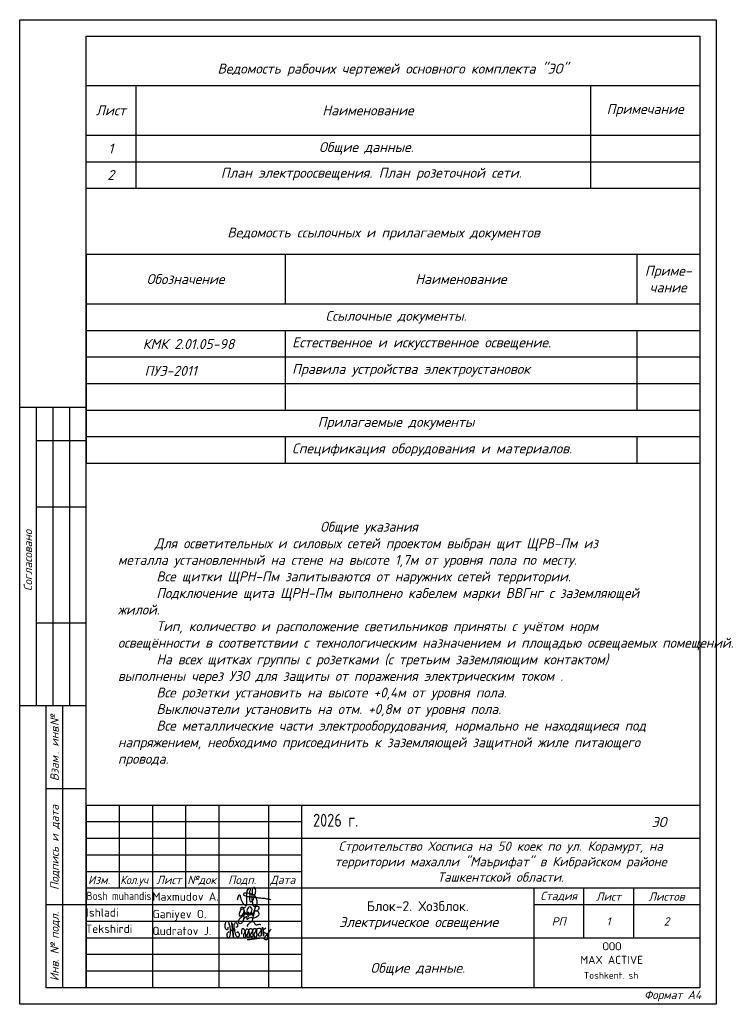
# Model space of a CAD drawing. Header units: millimetres. Extents: x 46223 to 365386, y 255195 to 690246.
# Tile 1 of 12: x 46223 to 67223, y 255195 to 284895. Entities that reach past the tile are written whole.
import ezdxf
from ezdxf.enums import TextEntityAlignment as Align

# ---------------------------------------------------------------- set-up
doc = ezdxf.new("R2010")
doc.units = ezdxf.units.MM
doc.layers.add('текст', color=7, linetype='Continuous', lineweight=25)
doc.layers.add('ЭТОООЖКИ ТОТОШКИ', color=7, linetype='Continuous', lineweight=70)
doc.styles.add('COMPLEX', font='isocpeur.ttf')
doc.styles.add('ISOCPEUR', font='isocpeui.ttf')
doc.styles.add('prof', font='isocpeur.ttf', dxfattribs={"oblique": 12})
doc.styles.get("Standard").update_dxf_attribs({"font": 'isocpeui.ttf'})
doc.styles.add('style4', font='isocpeur.ttf', dxfattribs={"height": 350})
doc.styles.add('гост', font='isocpeui.ttf', dxfattribs={"height": 3})
doc.styles.add('ЭО', font='isocpeui.ttf', dxfattribs={"height": 300})
doc.styles.add('ЭТООЖКИ ТОТОШКИ', font='isocpeur.ttf')

# ---------------------------------------------------------------- blocks, each defined once
blk = doc.blocks.new('A$C4c4061ee')
at = {"color": 184, "lineweight": 30}
blk.add_spline([(-39.7, -7.1), (-36.8, 4), (-34, 7.9), (-31.2, -0.1), (-24.1, -16.2), (-16.7, -23.5), (-13.9, -23.5), (-12.5, -17.9), (-12.5, 12.7), (-8.3, 24.8), (-4.4, 27), (-3.4, 21.4), (-5.7, 12.9), (-4.4, 8), (-4.4, -10), (-2, -12.6), (3.3, -10), (9.6, 6.1), (12.6, 19.5), (7.6, 28.9), (4.7, 26.6), (2.4, 16.6), (1.1, -1.2), (2.9, -14.2), (6.8, -24.8), (10.9, -24.8), (15, -21.3), (16.5, -17.2), (16.5, -9.9), (12, 2), (5.9, 7.4), (-2.7, 10.3), (-10, 12.1), (-17, 12.1), (-21.5, 11.2), (-22.5, 7.7), (-20, 5.4), (-14, 3.7), (-0.7, 1.8), (11, 0.5), (22.2, -1.2), (37.6, -2.6), (43.5, -3.6), (49.3, -4.5), (54.9, -6.4)], degree=3, dxfattribs=at)
blk = doc.blocks.new('Odil Ganiyev')
at = {"color": 184, "lineweight": 30}
for points in [[(278218, -189288), (278220, -189298), (278251, -189229), (278258, -189294), (278315, -189206), (278295, -189231), (278320, -189288), (278380, -189198), (278355, -189239), (278384, -189286), (278449, -189192), (278428, -189223), (278438, -189281), (278515, -189197), (278494, -189208), (278505, -189282), (278604, -188932), (278563, -189514)], [(278174, -189155), (278173, -189633), (278135, -189699), (278036, -189702), (278008, -189605), (278074, -189469), (278128, -189405), (278218, -189288)], [(278009, -189095), (278081, -189029), (278139, -189055), (278204, -188993)], [(278213, -189509), (278316, -189388), (278340, -189483), (278421, -189425), (278521, -189382)]]:
    blk.add_spline(points, degree=3, dxfattribs=at)
for points, knots in [([(278604, -188939), (278630, -188908), (278658, -188890), (278746, -188897), (278776, -188980), (278743, -189054), (278691, -189101), (278617, -189118)], [0, 0, 0, 0, 59.301687, 137.83445, 232.671471, 306.955654, 371.443461, 371.443461, 371.443461, 371.443461]), ([(278093, -189111), (278063, -189124), (277979, -189180), (277976, -189469), (278121, -189357), (278159, -189260), (278167, -189222)], [0, 0, 0, 0, 84.01965, 319.3343, 434.006974, 519.963926, 519.963926, 519.963926, 519.963926]), ([(278167, -189222), (278181, -189151), (278171, -189084), (278111, -189103), (278093, -189111)], [526.826092, 526.826092, 526.826092, 526.826092, 665.559085, 706.396126, 706.396126, 706.396126, 706.396126]), ([(278396, -189316), (278466, -189243), (278495, -189145), (278487, -189009), (278378, -188944), (278332, -188998), (278319, -189020), (278305, -189050), (278280, -189134), (278300, -189288), (278388, -189386)], [0, 0, 0, 0, 210.331661, 341.544209, 437.993539, 521.209993, 521.209993, 521.209993, 602.643394, 823.015149, 823.015149, 823.015149, 823.015149]), ([(278617, -189118), (278680, -189058), (278780, -189127), (278817, -189262), (278675, -189400), (278595, -189412), (278531, -189410)], [498.211239, 498.211239, 498.211239, 498.211239, 560.962433, 628.560844, 789.184895, 992.203079, 992.203079, 992.203079, 992.203079])]:
    blk.add_open_spline(points, degree=3, knots=knots, dxfattribs=at)
blk = doc.blocks.new('A$C77aec0c1')
at = {"color": 184, "lineweight": 30}
for points in [[(-78.4, 25.2), (-78.4, 19.8), (-80.1, 15.4), (-82.7, 15.2), (-85.9, 18.3), (-87.6, 24.6), (-87.6, 33.5), (-85.8, 41.5), (-83.2, 44.9), (-79.5, 45.3), (-74.8, 37.3), (-71.4, 24), (-70.3, 12.8), (-70.6, 1.9), (-72.5, -8.2), (-74.5, -11.9), (-76.7, -12.4), (-79.3, -9.8), (-81.1, -2.5), (-80.5, 2.8), (-78.6, 6.3), (-76.3, 8.1), (-74.2, 8.6)], [(-70.3, 8.8), (-64.2, 15.4), (-63.4, 26), (-64.7, 36.5), (-65.8, 41.1), (-66, 40.4), (-65.4, 38.6), (-63.9, 30.6), (-63.4, 26), (-62.4, 17.4), (-61.3, 7.7), (-60.5, -1.3), (-59.7, -9.1), (-59.2, -11.6), (-59.5, -10.3), (-59.8, -8.8), (-61, 4.4), (-61.6, 9.7), (-62.2, 15.2), (-62.4, 16.8), (-60.5, 15), (-58.2, 15.7), (-56.6, 21.2), (-56.7, 31.2), (-55.8, 37.1), (-53.2, 40), (-50, 39.7), (-45.9, 34.7), (-45.4, 29.7), (-46.3, 25.7), (-48.8, 25), (-50.3, 25.3)], [(-10.4, 26.1), (-11.3, 30.7), (-5.9, 37.4), (1.2, 43.5), (6.2, 44.3), (10.3, 42.2), (12.4, 38), (15, 34.5), (18.4, 33), (24.9, 33.5), (29.4, 34.6), (33.6, 34.4), (35.1, 34)], [(-56.6, 20.3), (-55.7, 12.4), (-53.4, 2), (-50.9, -4.5), (-47.7, -7.4), (-43.4, -8.2), (-40.2, -6.5), (-38.7, -1.4), (-39.6, 2.9), (-41.5, 6), (-44.2, 7.7), (-47, 7.2), (-47.6, 5.7)], [(-30.4, 1), (-29.8, 17.4), (-28.4, 20.1), (-25.6, 19.9), (-20.5, 13.6), (-18.9, 4.6), (-17.5, -7.1), (-18.5, -11.1), (-21.9, -11.5), (-24, -7.9), (-23.3, -0.6), (-20.4, 7.3), (-17, 14), (-13.9, 18.7), (-9.6, 18.3), (-6.3, 10.9), (-5, -2.4), (-5, -8.8), (-9, -10.1), (-12.3, -6.5), (-11.2, 0.2), (-8.3, 6.3), (-6.9, 12.8), (-4.7, 17.9), (-0.2, 20.5), (4.2, 17.9), (6, 9.7), (7.1, 1), (7.6, -6.8), (4.7, -8.8), (0.1, -8.1), (-0.1, -1.4), (3.2, 6.9), (7.8, 15.8), (10.6, 19.9), (16, 19.6), (19.3, 13.2), (20.4, 0.9), (19.5, -6.1), (16.8, -9.2), (13.6, -8.5), (11.7, -1), (15.1, 6.9), (19.9, 14.2), (24.4, 19.9), (31, 21.1), (35, 14.6), (36.2, 0.9), (34.1, -5.6), (29.3, -6.4), (26.9, -3.5), (30.5, 6.3), (35.4, 12.4), (39.7, 19.3), (40.4, 25.2), (40.7, 24.3), (43.9, -4.9), (43.8, -3.9), (42.9, 9.7), (43.1, 12.5), (45.5, 16.5), (50.4, 21.1), (52.2, 22.2), (51.2, 21.8)], [(42.9, 10.8), (45.1, 7.7), (48.3, 5.7), (51.7, 3.7), (54.9, -0.4), (57.8, -5.8), (58.9, -10.7), (58.5, -15.5), (56.8, -17.9), (52, -18.5), (48.4, -18.1), (46.1, -15.6), (45.8, -12.6), (48.1, -9.4), (51.1, -6.3), (54.5, -2.6), (57.9, 1), (62.2, 6.3), (66.5, 12.8), (69.8, 17.8)], [(-11.8, -17.3), (-2.7, -17.5), (7.9, -15.9), (17.6, -14.8), (25.1, -13.1), (30.9, -13.1)]]:
    blk.add_spline(points, degree=3, dxfattribs=at)

msp = doc.modelspace()

# ---------------------------------------------------------------- linework, layer by layer
for p, q in [((46223.3, 284895.5), (67223.3, 284895.5)), ((46223.3, 255195.5), (46223.3, 284895.5)), ((67223.3, 284895.5), (67223.3, 255195.5)), ((67223.3, 255195.5), (46223.3, 255195.5))]:
    msp.add_line(p, q)
at = {"lineweight": 30}
for p, q in [((48223.3, 255695.5), (48223.3, 284395.5)), ((48223.3, 284395.5), (66723.3, 284395.5)), ((66723.3, 284395.5), (66723.3, 255695.5)), ((66723.3, 261195.5), (48223.3, 261195.5)), ((49223.3, 261195.5), (49223.3, 258695.5)), ((50223.3, 261195.5), (50223.3, 255695.5)), ((51223.3, 261195.5), (51223.3, 258695.5)), ((52223.3, 261195.5), (52223.3, 255695.5)), ((53723.3, 261195.5), (53723.3, 255695.5)), ((54723.3, 261195.5), (54723.3, 255695.5)), ((66723.3, 260195.5), (54723.3, 260195.5)), ((54723.3, 259195.5), (48223.3, 259195.5)), ((66723.3, 258695.5), (48223.3, 258695.5)), ((61723.3, 258695.5), (61723.3, 255695.5)), ((66723.3, 258195.5), (61723.3, 258195.5)), ((66723.3, 257195.5), (54723.3, 257195.5)), ((66723.3, 255695.5), (47023.3, 255695.5))]:
    msp.add_line(p, q, dxfattribs=at)
at = {"color": 0, "lineweight": 30}
for p, q in [((48220.9, 282911.3), (48220.9, 279811.3)), ((48220.9, 282911.3), (66723.3, 282911.3)), ((49720.9, 282911.3), (49720.9, 279811.3)), ((63432.2, 282911.3), (63432.2, 279811.3)), ((66723.3, 282911.3), (66723.3, 279811.3)), ((48220.9, 281411.3), (66723.3, 281411.3)), ((48220.9, 279811.3), (66723.3, 279811.3)), ((48223.3, 277821.1), (66723.3, 277821.1)), ((48223.3, 277821.1), (48223.3, 271521.1)), ((54223.3, 277821.1), (54223.3, 276321.1)), ((64823.7, 277821.1), (64823.7, 276321.1)), ((66723.3, 277821.1), (66723.3, 271521.1)), ((48223.3, 276321.1), (66723.3, 276321.1)), ((48223.3, 275521.1), (66723.3, 275521.1)), ((54223.3, 275521.1), (54223.3, 273121.1)), ((64823.7, 275521.1), (64823.7, 273121.1)), ((48223.3, 273194.6), (46223.3, 273194.6)), ((48223.3, 273121.1), (66723.3, 273121.1)), ((48223.3, 272194.6), (46723.3, 272194.6)), ((48223.3, 272321.1), (66723.3, 272321.1)), ((54223.3, 272321.1), (54223.3, 271521.1)), ((64823.7, 272321.1), (64823.7, 271521.1)), ((48223.3, 271521.1), (66723.3, 271521.1)), ((48223.3, 270195.1), (46723.3, 270195.1)), ((48223.3, 266695.1), (46723.3, 266695.1)), ((48223.3, 264195.1), (46223.3, 264195.1)), ((47023.3, 255695.5), (47023.3, 264195.5)), ((47523.3, 255695.5), (47523.3, 264195.5)), ((48223.3, 261695.5), (47023.3, 261695.5)), ((48223.3, 258195.5), (47023.3, 258195.5)), ((48223.3, 255695.5), (47023.3, 255695.5))]:
    msp.add_line(p, q, dxfattribs=at)
at = {"color": 0, "ltscale": 0.3}
msp.add_line((48220.9, 280611.3), (66723.3, 280611.3), dxfattribs=at)
at = {"color": 0}
for p, q in [((48223.3, 274721.1), (66723.3, 274721.1)), ((48223.3, 273921.1), (66723.3, 273921.1))]:
    msp.add_line(p, q, dxfattribs=at)
at = {"color": 0, "lineweight": 30, "ltscale": 0.5}
msp.add_line((46723.3, 273194.6), (46723.3, 264195.1), dxfattribs=at)
at = {"color": 0, "lineweight": 25, "ltscale": 0.5}
for p, q in [((47223.3, 273194.6), (47223.3, 264195.1)), ((47723.3, 273194.6), (47723.3, 264195.1))]:
    msp.add_line(p, q, dxfattribs=at)
at = {"linetype": 'ByBlock', "lineweight": 30}
msp.add_line((48223.3, 261195.5), (48223.3, 255695.5), dxfattribs=at)
at = {"lineweight": 25}
for p, q in [((54723.3, 260695.5), (48223.3, 260695.5)), ((54723.3, 260195.5), (48223.3, 260195.5)), ((54723.3, 259695.5), (48223.3, 259695.5)), ((63223.3, 258695.5), (63223.3, 257195.5)), ((64723.3, 258695.5), (64723.3, 257195.5)), ((54723.3, 258195.5), (48223.3, 258195.5)), ((54723.3, 257695.5), (48223.3, 257695.5)), ((54723.3, 257195.5), (48223.3, 257195.5)), ((54723.3, 256695.5), (48223.3, 256695.5)), ((54723.3, 256195.5), (48223.3, 256195.5))]:
    msp.add_line(p, q, dxfattribs=at)

# ---------------------------------------------------------------- block references
for name, p, xscale, yscale, zscale in [('A$C4c4061ee', (53206.1, 258419.3), 10.45975922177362, 10.45975922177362, 10.45975922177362), ('A$C77aec0c1', (53188.4, 257305.9), 8.776011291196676, 8.776011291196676, 8.776011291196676)]:
    msp.add_blockref(name, p, dxfattribs=dict(xscale=xscale, yscale=yscale, zscale=zscale))
at = {"xscale": 0.7326778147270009, "yscale": 0.7326778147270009, "zscale": 0.7326778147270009, "rotation": 351.5695638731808}
msp.add_blockref('Odil Ganiyev', (-128301.2, 424995.7), dxfattribs=at)

# ---------------------------------------------------------------- texts
at = {"color": 0, "linetype": 'Continuous', "style": 'ISOCPEUR'}
for s, p in [('Согласовано', (46598.3, 267661.8)), ('.№', (47398.3, 263518.3)), ('инв', (47398.3, 262968.7)), ('Взам', (47398.3, 261929.5)), ('. ', (47398.3, 262735.8)), ('Подпись и дата', (47398.2, 258642.9)), ('подл', (47398.2, 257170.8)), ('.', (47398.2, 257913.2)), ('. № ', (47398.2, 256471.9)), ('Инв', (47398.2, 255896.6))]:
    msp.add_text(s, height=250, rotation=90, dxfattribs=at).set_placement(p)
for s, height, style, p in [('Изм.', 250, 'гост', (48284.9, 258824.2)), ('Лист', 250, 'гост', (50347.1, 258824.2)), ('№док', 250, 'гост', (51276.9, 258824.2)), ('Подп.', 250, 'гост', (52506.9, 258824.2)), ('Дата', 250, 'гост', (53778.2, 258824.2)), ('ООО', 243.53, 'COMPLEX', (63794.8, 256824.4)), ('MAX ACTIVE', 243.53, 'COMPLEX', (63124.3, 256414.2))]:
    msp.add_text(s, height=height, dxfattribs=dict(style=style)).set_placement(p)
at = {"style": 'гост', "width": 0.9}
msp.add_text('Кол.уч', height=250, dxfattribs=at).set_placement((49257.1, 258823.2))
at = {"color": 0, "linetype": 'Continuous', "lineweight": -2, "style": 'COMPLEX', "width": 0.85}
msp.add_text('Bosh muhandis', height=250, dxfattribs=at).set_placement((49214.6, 258464.6), align=Align.MIDDLE_CENTER)
at = {"color": 0, "linetype": 'Continuous', "lineweight": -2, "style": 'COMPLEX'}
for s, p in [('Maxmudov A.', (50223.9, 258319)), ('Ganiyev O.', (50232.6, 257793.3)), ('Qudratov J.', (50223.9, 257286))]:
    msp.add_text(s, height=250, dxfattribs=at).set_placement(p)
for s, p in [('Ishladi', (48718.3, 257965.6)), ('Tekshirdi', (48916.6, 257472.7))]:
    msp.add_text(s, height=250, dxfattribs=at).set_placement(p, align=Align.MIDDLE_CENTER)
at = {"ltscale": 100, "style": 'COMPLEX'}
msp.add_text('Toshkent. sh', height=206.667, dxfattribs=at).set_placement((64873, 255965), align=Align.RIGHT)
at = {"color": 0, "char_height": 300, "style": 'ЭО'}
for s, insert, width, attachment_point in [('Ведомость рабочих чертежей основного комплекта "ЭО"', (57472.1, 283379), 19634.593, 5), ('Лист', (48970.9, 282161.3), 1500, 5), ('Наименование', (56722.1, 282161.3), 14002.333, 5), ('Примечание', (65077.7, 282161.3), 3291.094, 5), ('1', (48970.9, 281011.3), 1500, 5), (' Общие данные. ', (56576.5, 281011.3), 13711.238, 5), ('2', (48970.9, 280211.3), 1500, 5), ('План электроосвещения. План розеточной сети.', (56819.6, 280236.6), 13792.307, 5), ('Ведомость ссылочных и прилагаемых документов', (57192.6, 278434.8), 17508.174, 5), ('Приме-\\Pчание', (65773.5, 277071.1), 1899.579, 5), ('Обозначение', (51223.3, 277071.1), 6000, 5), ('Наименование', (59523.5, 277071.1), 10600.421, 5), (' Ссылочные документы.', (57473.3, 275921.1), 18500, 5), ('\\pi15.888;КМК 2.01.05-98', (49918.7, 275111.8), 6000, 4), (' Естественное и искусственное освещение.', (54242.9, 275121), 9500, 4), (' Правила устройства электроустановок', (54242.9, 274321), 9500, 4), ('\\pi20.634;ПУЭ-2011', (49965.1, 274302.2), 6000, 4), (' Прилагаемые документы', (57473.3, 272721.1), 18500, 5), (' Спецификация оборудования и материалов.', (54242.9, 271921), 9500, 4)]:
    msp.add_mtext(s, dxfattribs=dict(at, insert=insert, width=width, attachment_point=attachment_point))
at = {"color": 3, "insert": (60723.3, 260695.5), "char_height": 300, "width": 12000, "attachment_point": 5, "style": 'prof'}
msp.add_mtext('{\\fISOCPEUR|b0|i1|c204|p34;\\Q0;\\C256;                                                  ЭО}', dxfattribs=at)
at = {"color": 7, "insert": (60723.3, 259499.4), "char_height": 280, "width": 12000, "attachment_point": 5, "style": 'ISOCPEUR'}
msp.add_mtext('Строительство Хосписа на 50 коек по ул. Корамурт, на территории махалли "Маърифат" в Кибрайском районе Ташкентской области.', dxfattribs=at)
at = {"char_height": 250, "attachment_point": 5, "style": 'prof'}
for s, insert, width in [('{\\fISOCPEUR|b0|i1|c204|p34;\\Q0;Стадия}', (62473.3, 258445.5), 1500), ('{\\fISOCPEUR|b0|i1|c204|p34;\\Q0;Лист}', (63973.3, 258445.5), 1500), ('{\\fISOCPEUR|b0|i1|c204|p34;\\Q0;Листов}', (65723.3, 258445.5), 2000), ('{\\fISOCPEUR|b0|i1|c204|p34;\\Q0;РП}', (62473.3, 257695.5), 1500), ('{\\fISOCPEUR|b0|i1|c204|p34;\\Q0;1}', (63973.3, 257695.5), 1500), ('{\\fISOCPEUR|b0|i1|c204|p34;\\Q0;2}', (65723.3, 257695.5), 2000), ('{\\fISOCPEUR|b0|i1|c204|p34;\\Q0;Формат А4}', (65908.1, 255445.5), 2630.289)]:
    msp.add_mtext(s, dxfattribs=dict(at, insert=insert, width=width))
at = {"char_height": 300, "width": 11866.912, "attachment_point": 2}
for s, insert in [('Электрическое освещение', (58251.9, 257827.3)), ('{\\C0;Общие данные.}', (58223.3, 256445.5))]:
    msp.add_mtext(s, dxfattribs=dict(at, insert=insert))
at = {"layer": 'текст', "color": 7, "lineweight": 25, "style": 'style4', "width": 0.8}
msp.add_text('2026 г.', height=390, dxfattribs=at).set_placement((55067.5, 260552.6))
at = {"layer": 'текст', "color": 7, "lineweight": 25, "insert": (58223.3, 258156.9), "char_height": 300, "width": 7000, "attachment_point": 5, "style": 'style4'}
msp.add_mtext('Блок-2. Хозблок.', dxfattribs=at)
at = {"layer": 'ЭТОООЖКИ ТОТОШКИ', "insert": (49184.6, 269751.4), "char_height": 300, "width": 18612.005, "attachment_point": 1, "style": 'ЭТООЖКИ ТОТОШКИ'}
msp.add_mtext('{\\fISOCPEUR|b0|i1|c204|p34;\\C0;                                 Общие указания\\C256;\\P      Для осветительных и силовых сетей проектом выбран щит ЩРВ-Пм из\\Pметалла установленный на стене на высоте 1,7м от уровня пола по месту.\\C0;\\P\\C256; ^IВсе щитки ЩРН-Пм запитываются от наружних сетей территории. \\P^IПодключение щита ЩРН-Пм выполнено кабелем марки ВВГнг с заземляющей \\Pжилой.\\P^IТип, количество и расположение светильников приняты с учётом норм \\Pосвещённости в соответствии с технологическим назначением и площадью освещаемых помещений.\\P ^IНа всех щитках группы с розетками (с третьим заземляющим контактом) \\Pвыполнены через УЗО для защиты от поражения электрическим током . \\P^IВсе розетки установить на высоте +0,4м от уровня пола.\\P^IВыключатели установить на отм. +0,8м от уровня пола.\\P\\pi-300,l300,t1200;\\C0;     ^IВсе металлические части электрооборудования, нормально не находящиеся под \\P\\pt900;напряжением, необходимо присоединить к заземляющей защитной жиле питающего \\Pпровода.}', dxfattribs=at)

doc.saveas('drawing.dxf')
